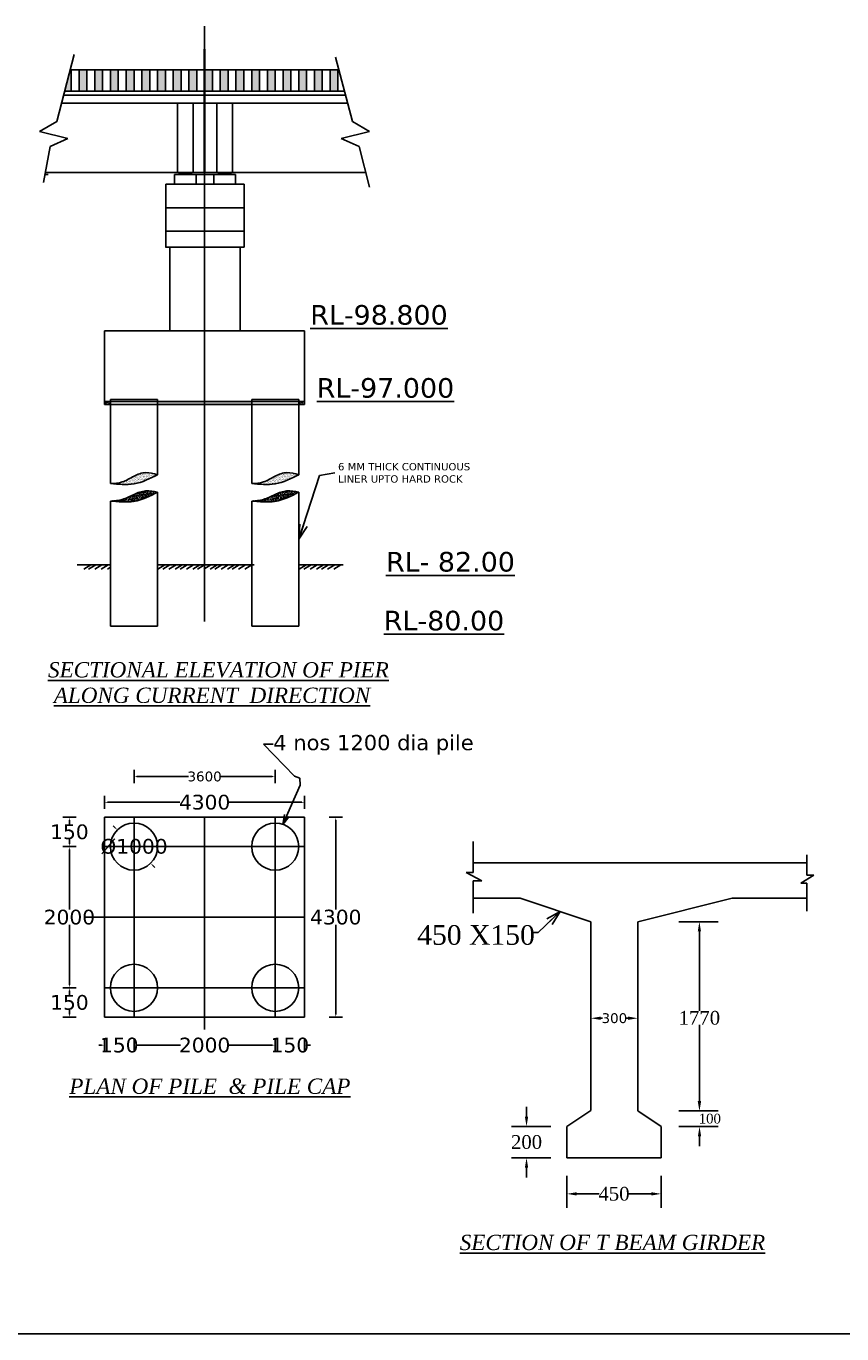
# Model space of a CAD drawing. Header units: millimetres. Extents: x -20950785 to 43207042, y -3207472 to 3168443.
# Tile 18 of 89: x 8053651 to 8095242, y -1027376 to -960685. Entities that reach past the tile are written whole.
import ezdxf

# ---------------------------------------------------------------- set-up
doc = ezdxf.new("R2010")
doc.units = ezdxf.units.MM
doc.header["$LTSCALE"] = 60
doc.header["$MEASUREMENT"] = 0
doc.dimstyles.get("Standard").update_dxf_attribs({"dimtxt": 400, "dimasz": 215, "dimexe": 0.18, "dimexo": 0.0625, "dimgap": 0.09, "dimtad": 0, "dimtih": 1, "dimtoh": 1, "dimdec": 0, "dimzin": 4, "dimdsep": 46, "dimtxsty": 'Standard', "dimblk": 'OPEN90', "dimcen": 0, "dimadec": 0, "dimazin": 1, "dimtfac": 1, "dimtdec": 0, "dimtix": 1, "dimtofl": 0, "dimtmove": 0, "dimatfit": 3, "dimldrblk": 'OPEN30', "dimfxl": 1, "dimtolj": 1, "dimtzin": 0, "dimarcsym": 0})
pattern_1 = [(50, (6934966.96, -1118665.463), (71.7260183, -6.2752135), [7.5, -82.5]), (355, (6934966.96, -1118665.46), (-13.8751334, 75.2192134), [6, -66]), (100.4514445, (6934972.94, -1118665.986), (57.8508847, 68.943999), [6.374019, -70.114211]), (46.1842, (6934966.96, -1118645.46), (106.724133, -16.551928), [11.25, -123.75]), (96.635635, (6934975.86, -1118646.84), (93.466195, 97.41186), [9.561034, -105.171376]), (351.184164, (6934966.96, -1118645.46), (93.466195, 97.41186), [9, -99]), (21, (6934976.96, -1118650.463), (59.6907052, -40.261889), [7.5, -82.5]), (326, (6934976.96, -1118650.46), (24.331533, 72.5150045), [6, -66]), (71.451445, (6934981.936, -1118653.82), (84.0222377, 32.2531153), [6.374019, -70.114211]), (37.5, (6934966.962, -1118665.463), (1.21598553, 33.2893854), [0, -65.2, 0, -67, 0, -66.25]), (7.5, (6934966.962, -1118665.463), (26.3069537, 39.4411712), [0, -38.2, 0, -63.7, 0, -25.25]), (327.5, (6934944.662, -1118665.463), (53.3822436, -2.2554872), [0, -25, 0, -78, 0, -103.5]), (317.5, (6934934.66, -1118665.463), (58.318617, 10.0104982), [0, -32.5, 0, -51.8, 0, -73.5])]

# ---------------------------------------------------------------- blocks, each defined once
blk = doc.blocks.new('*D200')
at = {"color": 0, "linetype": 'Continuous', "lineweight": -2, "transparency": 16777216}
for p, q in [((8055856, -1009728), (8055856, -1009728)), ((8055856, -1009878), (8055856, -1010088)), ((8055856, -1011078), (8055856, -1010869)), ((8055856, -1011228), (8055856, -1011228))]:
    blk.add_line(p, q, dxfattribs=at)
for points in [[(8055831, -1009878), (8055881, -1009878), (8055856, -1009728)], [(8055831, -1011078), (8055881, -1011078), (8055856, -1011228)]]:
    blk.add_solid(points, dxfattribs=at)
at = {"layer": 'Defpoints', "color": 0, "linetype": 'Continuous', "lineweight": -2, "transparency": 16777216}
for p in [(8055856, -1009728), (8055856, -1009728), (8055856, -1011228)]:
    blk.add_point(p, dxfattribs=at)
at = {"color": 0, "linetype": 'Continuous', "transparency": 16777216, "insert": (8055856, -1010478), "char_height": 500, "attachment_point": 5}
blk.add_mtext('\\A1;{\\fVerdana|b0|i0|c0|p34;\\H1.5x;150}', dxfattribs=at)
blk = doc.blocks.new('*D143')
at = {"color": 0, "linetype": 'Continuous', "lineweight": -2, "transparency": 16777216}
for p, q in [((8055856, -1001028), (8055856, -1001028)), ((8055856, -1001178), (8055856, -1001388)), ((8055856, -1002378), (8055856, -1002169)), ((8055856, -1002528), (8055856, -1002528))]:
    blk.add_line(p, q, dxfattribs=at)
for points in [[(8055831, -1001178), (8055881, -1001178), (8055856, -1001028)], [(8055831, -1002378), (8055881, -1002378), (8055856, -1002528)]]:
    blk.add_solid(points, dxfattribs=at)
at = {"layer": 'Defpoints', "color": 0, "linetype": 'Continuous', "lineweight": -2, "transparency": 16777216}
for p in [(8055856, -1001028), (8055856, -1002528), (8055856, -1002528)]:
    blk.add_point(p, dxfattribs=at)
at = {"color": 0, "linetype": 'Continuous', "transparency": 16777216, "insert": (8055856, -1001778), "char_height": 500, "attachment_point": 5}
blk.add_mtext('\\A1;{\\fVerdana|b0|i0|c0|p34;\\H1.5x;150}', dxfattribs=at)
blk = doc.blocks.new('*D144')
at = {"color": 0, "linetype": 'Continuous', "lineweight": -2, "transparency": 16777216}
for p, q in [((8055856, -1002528), (8055855, -1002528)), ((8055856, -1002678), (8055856, -1005738)), ((8055856, -1009578), (8055856, -1006519)), ((8055856, -1009728), (8055855, -1009728))]:
    blk.add_line(p, q, dxfattribs=at)
for points in [[(8055831, -1002678), (8055881, -1002678), (8055856, -1002528)], [(8055831, -1009578), (8055881, -1009578), (8055856, -1009728)]]:
    blk.add_solid(points, dxfattribs=at)
at = {"layer": 'Defpoints', "color": 0, "linetype": 'Continuous', "lineweight": -2, "transparency": 16777216}
for p in [(8055856, -1002528), (8055856, -1009728), (8055856, -1009728)]:
    blk.add_point(p, dxfattribs=at)
at = {"color": 0, "linetype": 'Continuous', "transparency": 16777216, "insert": (8055856, -1006128), "char_height": 500, "attachment_point": 5}
blk.add_mtext('\\A1;{\\fVerdana|b0|i0|c0|p34;\\H1.5x;2000}', dxfattribs=at)
blk = doc.blocks.new('*D145')
at = {"color": 0, "linetype": 'Continuous', "lineweight": -2, "transparency": 16777216}
for p, q in [((8058196, -1001574), (8058090, -1001468)), ((8058302, -1001680), (8058302, -1001680)), ((8059999, -1003377), (8059999, -1003377)), ((8060105, -1003483), (8060211, -1003589))]:
    blk.add_line(p, q, dxfattribs=at)
for points in [[(8058213, -1001556), (8058178, -1001591), (8058302, -1001680)], [(8060123, -1003465), (8060087, -1003501), (8059999, -1003377)]]:
    blk.add_solid(points, dxfattribs=at)
at = {"layer": 'Defpoints', "color": 0, "linetype": 'Continuous', "lineweight": -2, "transparency": 16777216}
for p in [(8058302, -1001680), (8059999, -1003377), (8059999, -1003377)]:
    blk.add_point(p, dxfattribs=at)
at = {"color": 0, "linetype": 'Continuous', "transparency": 16777216, "insert": (8059150, -1002528), "char_height": 500, "attachment_point": 5}
blk.add_mtext('\\A1;{\\fVerdana|b0|i0|c0|p34;\\H1.5x;%%C1000}', dxfattribs=at)
blk = doc.blocks.new('*D201')
at = {"color": 0, "linetype": 'Continuous', "lineweight": -2, "transparency": 16777216}
for p, q in [((8066200, -1012653), (8066050, -1012653)), ((8066350, -1012653), (8066350, -1012653)), ((8067850, -1012653), (8067850, -1012653)), ((8068000, -1012653), (8068150, -1012653))]:
    blk.add_line(p, q, dxfattribs=at)
for points in [[(8066200, -1012628), (8066200, -1012678), (8066350, -1012653)], [(8068000, -1012628), (8068000, -1012678), (8067850, -1012653)]]:
    blk.add_solid(points, dxfattribs=at)
at = {"layer": 'Defpoints', "color": 0, "linetype": 'Continuous', "lineweight": -2, "transparency": 16777216}
for p in [(8066350, -1012653), (8066350, -1012653), (8067850, -1012653)]:
    blk.add_point(p, dxfattribs=at)
at = {"color": 0, "linetype": 'Continuous', "transparency": 16777216, "insert": (8067100, -1012653), "char_height": 500, "attachment_point": 5}
blk.add_mtext('\\A1;{\\fVerdana|b0|i0|c0|p34;\\H1.5x;150}', dxfattribs=at)
blk = doc.blocks.new('*D146')
at = {"color": 0, "linetype": 'Continuous', "lineweight": -2, "transparency": 16777216}
for p, q in [((8057500, -1012653), (8057350, -1012653)), ((8057650, -1012653), (8057650, -1012653)), ((8059150, -1012653), (8059150, -1012653)), ((8059300, -1012653), (8059450, -1012653))]:
    blk.add_line(p, q, dxfattribs=at)
for points in [[(8057500, -1012628), (8057500, -1012678), (8057650, -1012653)], [(8059300, -1012628), (8059300, -1012678), (8059150, -1012653)]]:
    blk.add_solid(points, dxfattribs=at)
at = {"layer": 'Defpoints', "color": 0, "linetype": 'Continuous', "lineweight": -2, "transparency": 16777216}
for p in [(8057650, -1012653), (8059150, -1012653), (8059150, -1012653)]:
    blk.add_point(p, dxfattribs=at)
at = {"color": 0, "linetype": 'Continuous', "transparency": 16777216, "insert": (8058400, -1012653), "char_height": 500, "attachment_point": 5}
blk.add_mtext('\\A1;{\\fVerdana|b0|i0|c0|p34;\\H1.5x;150}', dxfattribs=at)
blk = doc.blocks.new('*D147')
at = {"color": 0, "linetype": 'Continuous', "lineweight": -2, "transparency": 16777216}
for p, q in [((8059150, -1012653), (8059150, -1012653)), ((8059300, -1012653), (8061513, -1012653)), ((8066200, -1012653), (8063987, -1012653)), ((8066350, -1012653), (8066350, -1012653))]:
    blk.add_line(p, q, dxfattribs=at)
for points in [[(8059300, -1012628), (8059300, -1012678), (8059150, -1012653)], [(8066200, -1012628), (8066200, -1012678), (8066350, -1012653)]]:
    blk.add_solid(points, dxfattribs=at)
at = {"layer": 'Defpoints', "color": 0, "linetype": 'Continuous', "lineweight": -2, "transparency": 16777216}
for p in [(8059150, -1012653), (8066350, -1012653), (8066350, -1012653)]:
    blk.add_point(p, dxfattribs=at)
at = {"color": 0, "linetype": 'Continuous', "transparency": 16777216, "insert": (8062750, -1012653), "char_height": 500, "attachment_point": 5}
blk.add_mtext('\\A1;{\\fVerdana|b0|i0|c0|p34;\\H1.5x;2000}', dxfattribs=at)
blk = doc.blocks.new('*D202')
at = {"color": 0, "linetype": 'Continuous', "lineweight": -2, "transparency": 16777216}
for p, q in [((8057650, -1000267), (8057650, -1000267)), ((8057800, -1000267), (8061492, -1000267)), ((8067700, -1000267), (8064009, -1000267)), ((8067850, -1000267), (8067850, -1000267))]:
    blk.add_line(p, q, dxfattribs=at)
for points in [[(8057800, -1000242), (8057800, -1000292), (8057650, -1000267)], [(8067700, -1000242), (8067700, -1000292), (8067850, -1000267)]]:
    blk.add_solid(points, dxfattribs=at)
at = {"layer": 'Defpoints', "color": 0, "linetype": 'Continuous', "lineweight": -2, "transparency": 16777216}
for p in [(8057650, -1000267), (8067850, -1000267), (8067850, -1000267)]:
    blk.add_point(p, dxfattribs=at)
at = {"color": 0, "linetype": 'Continuous', "transparency": 16777216, "insert": (8062750, -1000267), "char_height": 500, "attachment_point": 5}
blk.add_mtext('\\A1;{\\fVerdana|b0|i0|c0|p34;\\H1.5x;4300}', dxfattribs=at)
blk = doc.blocks.new('*D203')
at = {"color": 0, "linetype": 'Continuous', "lineweight": -2, "transparency": 16777216}
for p, q in [((8069439, -1001028), (8069439, -1001028)), ((8069439, -1001178), (8069439, -1005738)), ((8069439, -1011078), (8069439, -1006519)), ((8069439, -1011228), (8069439, -1011228))]:
    blk.add_line(p, q, dxfattribs=at)
for points in [[(8069414, -1001178), (8069464, -1001178), (8069439, -1001028)], [(8069414, -1011078), (8069464, -1011078), (8069439, -1011228)]]:
    blk.add_solid(points, dxfattribs=at)
at = {"layer": 'Defpoints', "color": 0, "linetype": 'Continuous', "lineweight": -2, "transparency": 16777216}
for p in [(8069439, -1001028), (8069439, -1011228), (8069439, -1011228)]:
    blk.add_point(p, dxfattribs=at)
at = {"color": 0, "linetype": 'Continuous', "transparency": 16777216, "insert": (8069439, -1006128), "char_height": 500, "attachment_point": 5}
blk.add_mtext('\\A1;{\\fVerdana|b0|i0|c0|p34;\\H1.5x;4300}', dxfattribs=at)
blk = doc.blocks.new('*D166')
at = {"color": 0, "linetype": 'Continuous', "lineweight": -2, "transparency": 16777216}
for p, q in [((8059150, -998954), (8059150, -998954)), ((8059300, -998954), (8061926, -998954)), ((8066200, -998954), (8063574, -998954)), ((8066350, -998954), (8066350, -998954))]:
    blk.add_line(p, q, dxfattribs=at)
for points in [[(8059300, -998929), (8059300, -998979), (8059150, -998954)], [(8066200, -998929), (8066200, -998979), (8066350, -998954)]]:
    blk.add_solid(points, dxfattribs=at)
at = {"layer": 'Defpoints', "color": 0, "linetype": 'Continuous', "lineweight": -2, "transparency": 16777216}
for p in [(8059150, -998954), (8066350, -998954), (8066350, -998954)]:
    blk.add_point(p, dxfattribs=at)
at = {"color": 0, "linetype": 'Continuous', "transparency": 16777216, "insert": (8062750, -998954), "char_height": 500, "attachment_point": 5}
blk.add_mtext('\\A1;{\\fVerdana|b0|i0|c0|p34;3600}', dxfattribs=at)
blk = doc.blocks.new('*D190')
at = {"color": 0, "linetype": 'ByBlock', "lineweight": -2, "ltscale": 2, "transparency": 16777216}
for p, q in [((8081225, -1020236), (8081225, -1020236)), ((8081725, -1020236), (8082876, -1020236)), ((8085525, -1020236), (8084374, -1020236)), ((8086025, -1020236), (8086025, -1020236))]:
    blk.add_line(p, q, dxfattribs=at)
for points in [[(8081725, -1020153), (8081725, -1020320), (8081225, -1020236)], [(8085525, -1020153), (8085525, -1020320), (8086025, -1020236)]]:
    blk.add_solid(points, dxfattribs=at)
at = {"layer": 'Defpoints', "color": 0, "linetype": 'ByBlock', "lineweight": -2, "ltscale": 2, "transparency": 16777216}
for p in [(8081225, -1020236), (8086025, -1020236), (8086025, -1020236)]:
    blk.add_point(p, dxfattribs=at)
at = {"color": 0, "linetype": 'ByBlock', "lineweight": -2, "ltscale": 2, "transparency": 16777216, "insert": (8083625, -1020236), "char_height": 500, "attachment_point": 5}
blk.add_mtext('\\A1;{\\fTimes New Roman|b0|i0|c0|p18;\\H1.4x;450}', dxfattribs=at)
blk = doc.blocks.new('*D191')
at = {"color": 0, "linetype": 'ByBlock', "lineweight": -2, "ltscale": 2, "transparency": 16777216}
for p, q in [((8079165, -1016296), (8079165, -1015796)), ((8079165, -1016796), (8079165, -1016796)), ((8079165, -1018396), (8079165, -1018396)), ((8079165, -1018896), (8079165, -1019396))]:
    blk.add_line(p, q, dxfattribs=at)
for points in [[(8079082, -1016296), (8079248, -1016296), (8079165, -1016796)], [(8079082, -1018896), (8079248, -1018896), (8079165, -1018396)]]:
    blk.add_solid(points, dxfattribs=at)
at = {"layer": 'Defpoints', "color": 0, "linetype": 'ByBlock', "lineweight": -2, "ltscale": 2, "transparency": 16777216}
for p in [(8079165, -1016796), (8079165, -1016796), (8079165, -1018396)]:
    blk.add_point(p, dxfattribs=at)
at = {"color": 0, "linetype": 'ByBlock', "lineweight": -2, "ltscale": 2, "transparency": 16777216, "insert": (8079165, -1017596), "char_height": 500, "attachment_point": 5}
blk.add_mtext('\\A1;{\\fTimes New Roman|b0|i0|c0|p18;\\H1.4x;\\C256;200}', dxfattribs=at)
blk = doc.blocks.new('*D192')
at = {"color": 0, "linetype": 'ByBlock', "lineweight": -2, "ltscale": 2, "transparency": 16777216}
for p, q in [((8087986, -1015508), (8087986, -1015008)), ((8087986, -1016008), (8087986, -1016008)), ((8087053, -1016796), (8087986, -1016796)), ((8087986, -1017296), (8087986, -1017796))]:
    blk.add_line(p, q, dxfattribs=at)
for points in [[(8087903, -1015508), (8088069, -1015508), (8087986, -1016008)], [(8087903, -1017296), (8088069, -1017296), (8087986, -1016796)]]:
    blk.add_solid(points, dxfattribs=at)
at = {"layer": 'Defpoints', "color": 0, "linetype": 'ByBlock', "lineweight": -2, "ltscale": 2, "transparency": 16777216}
for p in [(8087986, -1016008), (8087986, -1016008), (8087053, -1016796)]:
    blk.add_point(p, dxfattribs=at)
at = {"color": 0, "linetype": 'ByBlock', "lineweight": -2, "ltscale": 2, "transparency": 16777216, "insert": (8087986, -1016402), "char_height": 500, "attachment_point": 5}
blk.add_mtext('\\A1;{\\fTimes New Roman|b0|i0|c0|p18;\\H0.5x;\\C256;           \\H2x;100}', dxfattribs=at)
blk = doc.blocks.new('*D193')
at = {"color": 0, "linetype": 'ByBlock', "lineweight": -2, "ltscale": 2, "transparency": 16777216}
for p, q in [((8087979, -1006356), (8087978, -1006356)), ((8087979, -1006856), (8087979, -1010906)), ((8087979, -1015508), (8087979, -1011621)), ((8087979, -1016008), (8087978, -1016008))]:
    blk.add_line(p, q, dxfattribs=at)
for points in [[(8087895, -1006856), (8088062, -1006856), (8087979, -1006356)], [(8087895, -1015508), (8088062, -1015508), (8087979, -1016008)]]:
    blk.add_solid(points, dxfattribs=at)
at = {"layer": 'Defpoints', "color": 0, "linetype": 'ByBlock', "lineweight": -2, "ltscale": 2, "transparency": 16777216}
for p in [(8087979, -1006356), (8087979, -1006356), (8087979, -1016008)]:
    blk.add_point(p, dxfattribs=at)
at = {"color": 0, "linetype": 'ByBlock', "lineweight": -2, "ltscale": 2, "transparency": 16777216, "insert": (8087979, -1011263), "char_height": 500, "attachment_point": 5}
blk.add_mtext('\\A1;{\\fTimes New Roman|b0|i0|c0|p18;\\H1.4x;\\C256;1770}', dxfattribs=at)
blk = doc.blocks.new('*D211')
at = {"color": 0, "linetype": 'ByBlock', "lineweight": -2, "ltscale": 2, "transparency": 16777216}
for p, q in [((8082443, -1011170), (8082443, -1011280)), ((8082943, -1011280), (8083037, -1011280)), ((8084343, -1011280), (8084248, -1011280)), ((8084843, -1011182), (8084843, -1011280))]:
    blk.add_line(p, q, dxfattribs=at)
for points in [[(8082943, -1011196), (8082943, -1011363), (8082443, -1011280)], [(8084343, -1011196), (8084343, -1011363), (8084843, -1011280)]]:
    blk.add_solid(points, dxfattribs=at)
at = {"layer": 'Defpoints', "color": 0, "linetype": 'ByBlock', "lineweight": -2, "ltscale": 2, "transparency": 16777216}
for p in [(8082443, -1011170), (8084843, -1011182), (8084843, -1011280)]:
    blk.add_point(p, dxfattribs=at)
at = {"color": 0, "linetype": 'ByBlock', "lineweight": -2, "ltscale": 2, "transparency": 16777216, "insert": (8083643, -1011280), "char_height": 500, "attachment_point": 5}
blk.add_mtext('\\A1;{\\fVerdana|b0|i0|c0|p34;300}', dxfattribs=at)

msp = doc.modelspace()

# ---------------------------------------------------------------- hatches: boundary and pattern name
at = {"linetype": 'Continuous'}
h = msp.add_hatch(color=1, dxfattribs=at)
h.dxf.hatch_style = 1
h.paths.add_polyline_path([(8055950.3, -962908.4), (8055893.8, -962908.4), (8055610.1, -963998.4), (8055950.3, -963998.4)])
h = msp.add_hatch(color=1, dxfattribs=at)
h.dxf.hatch_style = 1
h.paths.add_polyline_path([(8056750.3, -962908.4), (8056350.3, -962908.4), (8056350.3, -963998.4), (8056750.3, -963998.4)])
h = msp.add_hatch(color=1, dxfattribs=at)
h.dxf.hatch_style = 1
h.paths.add_polyline_path([(8057550.3, -962908.4), (8057150.3, -962908.4), (8057150.3, -963998.4), (8057550.3, -963998.4)])
h = msp.add_hatch(color=1, dxfattribs=at)
h.dxf.hatch_style = 1
h.paths.add_polyline_path([(8058350.3, -962908.4), (8057950.3, -962908.4), (8057950.3, -963998.4), (8058350.3, -963998.4)])
h = msp.add_hatch(color=1, dxfattribs=at)
h.dxf.hatch_style = 1
h.paths.add_polyline_path([(8058750.3, -963998.4), (8059150.3, -963998.4), (8059150.3, -962908.4), (8058750.3, -962908.4)])
h = msp.add_hatch(color=1, dxfattribs=at)
h.dxf.hatch_style = 1
h.paths.add_polyline_path([(8059550.3, -963998.4), (8059950.3, -963998.4), (8059950.3, -962908.4), (8059550.3, -962908.4)])
h = msp.add_hatch(color=1, dxfattribs=at)
h.dxf.hatch_style = 1
h.paths.add_polyline_path([(8060750.3, -962908.4), (8060350.3, -962908.4), (8060350.3, -963998.4), (8060750.3, -963998.4)])
h = msp.add_hatch(color=1, dxfattribs=at)
h.dxf.hatch_style = 1
h.paths.add_polyline_path([(8061550.3, -962908.4), (8061150.3, -962908.4), (8061150.3, -963998.4), (8061550.3, -963998.4)])
h = msp.add_hatch(color=1, dxfattribs=at)
h.dxf.hatch_style = 1
h.paths.add_polyline_path([(8061950.3, -963998.4), (8062350.3, -963998.4), (8062350.3, -962908.4), (8061950.3, -962908.4)])
h = msp.add_hatch(color=1, dxfattribs=at)
h.dxf.hatch_style = 1
h.paths.add_polyline_path([(8063150.3, -962908.4), (8062770.3, -962908.4), (8062770.3, -963998.4), (8063150.3, -963998.4)])
h = msp.add_hatch(color=1, dxfattribs=at)
h.dxf.hatch_style = 1
h.paths.add_polyline_path([(8063950.3, -962908.4), (8063550.3, -962908.4), (8063550.3, -963998.4), (8063950.3, -963998.4)])
h = msp.add_hatch(color=1, dxfattribs=at)
h.dxf.hatch_style = 1
h.paths.add_polyline_path([(8064350.3, -963998.4), (8064750.3, -963998.4), (8064750.3, -962908.4), (8064350.3, -962908.4)])
h = msp.add_hatch(color=1, dxfattribs=at)
h.dxf.hatch_style = 1
h.paths.add_polyline_path([(8065150.3, -963998.4), (8065550.3, -963998.4), (8065550.3, -962908.4), (8065150.3, -962908.4)])
h = msp.add_hatch(color=1, dxfattribs=at)
h.dxf.hatch_style = 1
h.paths.add_polyline_path([(8066350.3, -962908.4), (8065950.3, -962908.4), (8065950.3, -963998.4), (8066350.3, -963998.4)])
h = msp.add_hatch(color=1, dxfattribs=at)
h.dxf.hatch_style = 1
h.paths.add_polyline_path([(8066750.3, -963998.4), (8067150.3, -963998.4), (8067150.3, -962908.4), (8066750.3, -962908.4)])
h = msp.add_hatch(color=1, dxfattribs=at)
h.dxf.hatch_style = 1
h.paths.add_polyline_path([(8067950.3, -962908.4), (8067550.3, -962908.4), (8067550.3, -963998.4), (8067950.3, -963998.4)])
h = msp.add_hatch(color=1, dxfattribs=at)
h.dxf.hatch_style = 1
h.paths.add_polyline_path([(8068350.3, -963998.4), (8068750.3, -963998.4), (8068750.3, -962908.4), (8068350.3, -962908.4)])
h = msp.add_hatch(color=1, dxfattribs=at)
h.dxf.hatch_style = 1
h.paths.add_polyline_path([(8069150.3, -963998.4), (8069550.3, -963998.4), (8069550.3, -962908.4), (8069150.3, -962908.4)])
h = msp.add_hatch(color=1, dxfattribs=at)
h.dxf.hatch_style = 1
h.paths.add_polyline_path([(8062090.3, -968148.3), (8061770.3, -968148.3), (8061450.3, -968148.3), (8061450.3, -968252.3), (8062090.3, -968252.3)])
h = msp.add_hatch(color=1, dxfattribs=at)
h.dxf.hatch_style = 1
h.paths.add_polyline_path([(8064090.3, -968148.3), (8063770.3, -968148.3), (8063450.3, -968148.3), (8063450.3, -968252.3), (8064090.3, -968252.3)])
h = msp.add_hatch(dxfattribs=at)
h.set_pattern_fill('AR-CONC', color=1, scale=10)
h.set_pattern_definition(pattern_1)
h.paths.add_polyline_path([(8057950.3, -979828.3), (8057650.3, -979828.3), (8057650.3, -979978.3), (8057950.3, -979978.3)])
h = msp.add_hatch(dxfattribs=at)
h.set_pattern_fill('AR-CONC', color=1, scale=10)
h.set_pattern_definition(pattern_1)
h.paths.add_polyline_path([(8062750.3, -979828.3), (8060350.3, -979828.3), (8060350.3, -979978.3), (8062750.3, -979978.3)])
h = msp.add_hatch(dxfattribs=at)
h.set_pattern_fill('AR-CONC', color=1, scale=10)
h.set_pattern_definition(pattern_1)
h.paths.add_polyline_path([(8065150.3, -979828.3), (8062750.3, -979828.3), (8062750.3, -979978.3), (8065150.3, -979978.3)])
h = msp.add_hatch(dxfattribs=at)
h.set_pattern_fill('AR-CONC', color=1, scale=10)
h.set_pattern_definition(pattern_1)
h.paths.add_polyline_path([(8067850.3, -979828.3), (8067550.3, -979828.3), (8067550.3, -979978.3), (8067850.3, -979978.3)])
h = msp.add_hatch(dxfattribs=at)
h.set_pattern_fill('AR-SAND', color=1, scale=50, style=0)
h.set_pattern_definition([(37.5, (6069575.01, -988165.05), (-3.149668, 96.3411885), [0, -76, 0, -85, 0, -81.25]), (7.5, (6069575.01, -988165.05), (88.488835, 141.107303), [0, -41, 0, -68.5, 0, -26.25]), (327.5, (6069513.51, -988165.05), (155.707093, 0.2829527), [0, -25, 0, -90, 0, -117.5]), (317.5, (6069513.51, -988165.05), (150.30633, 43.883778), [0, -12.5, 0, -59, 0, -67.5])])
edge = h.paths.add_edge_path()
edge.add_spline(control_points=[(8060350.3, -983562.3), (8060150.1, -983505.2), (8059744.4, -983389.4), (8059121.9, -983617.1), (8058589, -983978.9), (8058155.9, -984002.7), (8057950.3, -984014)], knot_values=[0, 0, 0, 0, 1219.0056884, 2470.812211, 3810.159111, 5021.6639397, 5021.6639397, 5021.6639397, 5021.6639397], degree=3, periodic=0)
edge.add_spline(control_points=[(8057950.3, -984014), (8058149.6, -984032.4), (8058548, -984069.4), (8059388.9, -984052.9), (8059960.5, -983761.2), (8060350.3, -983562.3)], knot_values=[0, 0, 0, 0, 1203.2541686, 2404.6526738, 4979.9457611, 4979.9457611, 4979.9457611, 4979.9457611], degree=3, periodic=0)
h = msp.add_hatch(dxfattribs=at)
h.set_pattern_fill('AR-SAND', color=1, scale=50, style=0)
h.set_pattern_definition([(37.5, (6076775.01, -988165.05), (-3.149668, 96.3411885), [0, -76, 0, -85, 0, -81.25]), (7.5, (6076775.01, -988165.05), (88.488835, 141.107303), [0, -41, 0, -68.5, 0, -26.25]), (327.5, (6076713.51, -988165.05), (155.707093, 0.2829527), [0, -25, 0, -90, 0, -117.5]), (317.5, (6076713.51, -988165.05), (150.30633, 43.883778), [0, -12.5, 0, -59, 0, -67.5])])
edge = h.paths.add_edge_path()
edge.add_spline(control_points=[(8067550.3, -983562.3), (8067350.1, -983505.2), (8066944.4, -983389.4), (8066321.9, -983617.1), (8065789, -983978.9), (8065355.9, -984002.7), (8065150.3, -984014)], knot_values=[0, 0, 0, 0, 1219.0056884, 2470.812211, 3810.159111, 5021.6639397, 5021.6639397, 5021.6639397, 5021.6639397], degree=3, periodic=0)
edge.add_spline(control_points=[(8065150.3, -984014), (8065349.6, -984032.4), (8065748, -984069.4), (8066588.9, -984052.9), (8067160.5, -983761.2), (8067550.3, -983562.3)], knot_values=[0, 0, 0, 0, 1203.2541686, 2404.6526738, 4979.9457611, 4979.9457611, 4979.9457611, 4979.9457611], degree=3, periodic=0)
h = msp.add_hatch(dxfattribs=at)
h.set_pattern_fill('AR-SAND', color=1, scale=50, style=0)
h.set_pattern_definition([(37.5, (6069575.01, -988320.32), (-3.149668, 96.3411885), [0, -76, 0, -85, 0, -81.25]), (7.5, (6069575.01, -988320.32), (88.488835, 141.107303), [0, -41, 0, -68.5, 0, -26.25]), (327.5, (6069513.51, -988320.32), (155.707093, 0.2829527), [0, -25, 0, -90, 0, -117.5]), (317.5, (6069513.51, -988320.32), (150.30633, 43.883778), [0, -12.5, 0, -59, 0, -67.5])])
edge = h.paths.add_edge_path()
edge.add_spline(control_points=[(8060350.3, -984451.3), (8060149.1, -984411.7), (8059739.4, -984330.9), (8059133.8, -984556.4), (8058577.8, -984858.4), (8058154.3, -984888.5), (8057950.3, -984903)], knot_values=[0, 0, 0, 0, 1206.7902001, 2458.6944567, 3761.7652173, 4973.270046, 4973.270046, 4973.270046, 4973.270046], degree=3, periodic=0)
edge.add_spline(control_points=[(8057950.3, -984903), (8058149.6, -984921.5), (8058548, -984958.4), (8059388.9, -984941.9), (8059960.5, -984650.2), (8060350.3, -984451.3)], knot_values=[0, 0, 0, 0, 1203.2541686, 2404.6526738, 4979.9457611, 4979.9457611, 4979.9457611, 4979.9457611], degree=3, periodic=0)
h = msp.add_hatch(dxfattribs=at)
h.set_pattern_fill('AR-SAND', color=1, scale=50, style=0)
h.set_pattern_definition([(37.5, (6076775.01, -988320.32), (-3.149668, 96.3411885), [0, -76, 0, -85, 0, -81.25]), (7.5, (6076775.01, -988320.32), (88.488835, 141.107303), [0, -41, 0, -68.5, 0, -26.25]), (327.5, (6076713.51, -988320.32), (155.707093, 0.2829527), [0, -25, 0, -90, 0, -117.5]), (317.5, (6076713.51, -988320.32), (150.30633, 43.883778), [0, -12.5, 0, -59, 0, -67.5])])
edge = h.paths.add_edge_path()
edge.add_spline(control_points=[(8067550.3, -984451.3), (8067349.1, -984411.7), (8066939.4, -984330.9), (8066333.8, -984556.4), (8065777.8, -984858.4), (8065354.3, -984888.5), (8065150.3, -984903)], knot_values=[0, 0, 0, 0, 1206.7902001, 2458.6944567, 3761.7652173, 4973.270046, 4973.270046, 4973.270046, 4973.270046], degree=3, periodic=0)
edge.add_spline(control_points=[(8065150.3, -984903), (8065349.6, -984921.5), (8065748, -984958.4), (8066588.9, -984941.9), (8067160.5, -984650.2), (8067550.3, -984451.3)], knot_values=[0, 0, 0, 0, 1203.2541686, 2404.6526738, 4979.9457611, 4979.9457611, 4979.9457611, 4979.9457611], degree=3, periodic=0)

# ---------------------------------------------------------------- linework, layer by layer
at = {"color": 1, "linetype": 'Continuous'}
for p, q in [((8062750.3, -960684.6), (8062750.3, -991042.8)), ((8056097.4, -962126.2), (8055207.9, -965543.5)), ((8062730.3, -961856.4), (8062730.3, -968156.6)), ((8062770.3, -961856.4), (8062770.3, -968156.6)), ((8069432.7, -962273.8), (8070292.6, -965543.5)), ((8055893.8, -962908.4), (8069591.9, -962908.4)), ((8055950.3, -962908.4), (8055950.3, -963998.4)), ((8056350.3, -962908.4), (8056350.3, -963998.4)), ((8056750.3, -962908.4), (8056750.3, -963998.4)), ((8057150.3, -962908.4), (8057150.3, -963998.4)), ((8057550.3, -962908.4), (8057550.3, -963998.4)), ((8057950.3, -962908.4), (8057950.3, -963998.4)), ((8058350.3, -962908.4), (8058350.3, -963998.4)), ((8058750.3, -962908.4), (8058750.3, -963998.4)), ((8059150.3, -962908.4), (8059150.3, -963998.4)), ((8059550.3, -962908.4), (8059550.3, -963998.4)), ((8059950.3, -962908.4), (8059950.3, -963998.4)), ((8060350.3, -962908.4), (8060350.3, -963998.4)), ((8060750.3, -962908.4), (8060750.3, -963998.4)), ((8061150.3, -962908.4), (8061150.3, -963998.4)), ((8061550.3, -962908.4), (8061550.3, -963998.4)), ((8061950.3, -962908.4), (8061950.3, -963998.4)), ((8062350.3, -962908.4), (8062350.3, -963998.4)), ((8062750.3, -962908.4), (8062750.3, -963998.4)), ((8062750.3, -962908.4), (8062750.3, -963998.4)), ((8063150.3, -962908.4), (8063150.3, -963998.4)), ((8063550.3, -962908.4), (8063550.3, -963998.4)), ((8063950.3, -962908.4), (8063950.3, -963998.4)), ((8064350.3, -962908.4), (8064350.3, -963998.4)), ((8064750.3, -962908.4), (8064750.3, -963998.4)), ((8065150.3, -962908.4), (8065150.3, -963998.4)), ((8065550.3, -962908.4), (8065550.3, -963998.4)), ((8065950.3, -962908.4), (8065950.3, -963998.4)), ((8066350.3, -962908.4), (8066350.3, -963998.4)), ((8066750.3, -962908.4), (8066750.3, -963998.4)), ((8067150.3, -962908.4), (8067150.3, -963998.4)), ((8067550.3, -962908.4), (8067550.3, -963998.4)), ((8067950.3, -962908.4), (8067950.3, -963998.4)), ((8068350.3, -962908.4), (8068350.3, -963998.4)), ((8068750.3, -962908.4), (8068750.3, -963998.4)), ((8069150.3, -962908.4), (8069150.3, -963998.4)), ((8069550.3, -962908.4), (8069550.3, -963998.4)), ((8062730.3, -964208.6), (8055555.4, -964208.6)), ((8055610.1, -963998.4), (8069881.8, -963998.4)), ((8069945.1, -964208.6), (8062770.3, -964208.6)), ((8062730.3, -964608.6), (8055451.2, -964608.6)), ((8061370.3, -964660.4), (8061370.3, -968148.3)), ((8062170.3, -964660.4), (8062170.3, -968148.3)), ((8070044, -964608.6), (8062770.3, -964608.6)), ((8063370.3, -964660.4), (8063370.3, -968148.3)), ((8064170.3, -964660.4), (8064170.3, -968148.3)), ((8054337.7, -966056.9), (8055207.9, -965543.5)), ((8071162.9, -966056.9), (8070292.6, -965543.5)), ((8055780.7, -966417.3), (8054337.7, -966056.9)), ((8069719.8, -966417.3), (8071162.9, -966056.9)), ((8054875.1, -966822), (8054529.9, -968664.4)), ((8054875.1, -966822), (8055780.7, -966417.3)), ((8070625.4, -966822), (8069719.8, -966417.3)), ((8070625.4, -966822), (8071163.5, -968889.3)), ((8054607.1, -968252.3), (8054774.5, -968252.3)), ((8054626.6, -968148.3), (8070970.6, -968148.3)), ((8061220.3, -968748.3), (8061220.3, -968252.3)), ((8061220.3, -968252.3), (8064320.3, -968252.3)), ((8061370.3, -968148.3), (8062170.3, -968148.3)), ((8061770.3, -968148.3), (8061450.3, -968148.3)), ((8061450.3, -968148.3), (8061450.3, -968252.3)), ((8061450.3, -968252.3), (8062090.3, -968252.3)), ((8062090.3, -968148.3), (8061770.3, -968148.3)), ((8062090.3, -968252.3), (8062090.3, -968148.3)), ((8062320.3, -968748.3), (8062320.3, -968252.3)), ((8063220.3, -968748.3), (8063220.3, -968252.3)), ((8063370.3, -968148.3), (8064170.3, -968148.3)), ((8063770.3, -968148.3), (8063450.3, -968148.3)), ((8063450.3, -968148.3), (8063450.3, -968252.3)), ((8064090.3, -968148.3), (8063770.3, -968148.3)), ((8064090.3, -968252.3), (8064090.3, -968148.3)), ((8064320.3, -968748.3), (8064320.3, -968252.3)), ((8060770.3, -968748.3), (8060770.3, -971948.3)), ((8060770.3, -968748.3), (8064770.3, -968748.3)), ((8064770.3, -968748.3), (8064770.3, -971948.3)), ((8060770.3, -969948.3), (8064770.3, -969948.3)), ((8060770.3, -971148.3), (8064770.3, -971148.3)), ((8060750.3, -971948.3), (8064770.3, -971948.3)), ((8060970.3, -971948.3), (8060970.3, -976228.3)), ((8064570.3, -971948.3), (8064570.3, -976228.3)), ((8057650.3, -976228.3), (8067850.3, -976228.3)), ((8057650.3, -976228.3), (8057650.3, -979978.3)), ((8067850.3, -976228.3), (8067850.3, -979978.3)), ((8057650.3, -979828.3), (8067850.3, -979828.3)), ((8057650.3, -979978.3), (8067850.3, -979978.3)), ((8057950.3, -979828.3), (8057950.3, -979728.3)), ((8057950.3, -979728.3), (8060350.3, -979728.3)), ((8057950.3, -979828.3), (8057950.3, -984014)), ((8060350.3, -979728.3), (8060350.3, -979828.3)), ((8060350.3, -979828.3), (8060350.3, -983562.3)), ((8065150.3, -979828.3), (8065150.3, -979728.3)), ((8065150.3, -979728.3), (8067550.3, -979728.3)), ((8065150.3, -979828.3), (8065150.3, -984014)), ((8067550.3, -979728.3), (8067550.3, -979828.3)), ((8067550.3, -979828.3), (8067550.3, -983562.3)), ((8057950.3, -984903), (8057950.3, -991283)), ((8060350.3, -984451.3), (8060350.3, -991283)), ((8065150.3, -984903), (8065150.3, -991283)), ((8067550.3, -984451.3), (8067550.3, -991283)), ((8056245.2, -988153.2), (8057950.3, -988153.2)), ((8056950.7, -988153.2), (8056591.6, -988376)), ((8057196.6, -988153.2), (8056837.5, -988376)), ((8057196.6, -988153.2), (8056837.5, -988376)), ((8057950.3, -988153.2), (8056950.7, -988153.2)), ((8057517.1, -988153.2), (8057158.1, -988376)), ((8057837.7, -988153.2), (8057478.6, -988376)), ((8057837.7, -988153.2), (8057478.6, -988376)), ((8057950.3, -988282.3), (8057799.2, -988376)), ((8060350.3, -988153.2), (8065150.3, -988153.2)), ((8060726.5, -988153.2), (8060367.4, -988376)), ((8060972.4, -988153.2), (8060613.3, -988376)), ((8060972.4, -988153.2), (8060613.3, -988376)), ((8061726.1, -988153.2), (8060726.5, -988153.2)), ((8061293, -988153.2), (8060933.9, -988376)), ((8061613.5, -988153.2), (8061254.5, -988376)), ((8061613.5, -988153.2), (8061254.5, -988376)), ((8061613.5, -988153.2), (8061254.5, -988376)), ((8061859.4, -988153.2), (8061500.4, -988376)), ((8061859.4, -988153.2), (8061500.4, -988376)), ((8062613.1, -988153.2), (8061613.5, -988153.2)), ((8062180, -988153.2), (8061820.9, -988376)), ((8062500.5, -988153.2), (8062141.5, -988376)), ((8062500.5, -988153.2), (8062141.5, -988376)), ((8062500.5, -988153.2), (8062141.5, -988376)), ((8062746.4, -988153.2), (8062387.4, -988376)), ((8062746.4, -988153.2), (8062387.4, -988376)), ((8063500.1, -988153.2), (8062500.5, -988153.2)), ((8063067, -988153.2), (8062707.9, -988376)), ((8063387.6, -988153.2), (8063028.5, -988376)), ((8063387.6, -988153.2), (8063028.5, -988376)), ((8063387.6, -988153.2), (8063028.5, -988376)), ((8063633.5, -988153.2), (8063274.4, -988376)), ((8063633.5, -988153.2), (8063274.4, -988376)), ((8064387.2, -988153.2), (8063387.6, -988153.2)), ((8063954, -988153.2), (8063595, -988376)), ((8064274.6, -988153.2), (8063915.5, -988376)), ((8064274.6, -988153.2), (8063915.5, -988376)), ((8064274.6, -988153.2), (8063915.5, -988376)), ((8064520.5, -988153.2), (8064161.4, -988376)), ((8064520.5, -988153.2), (8064161.4, -988376)), ((8065274.2, -988153.2), (8064274.6, -988153.2)), ((8064841.1, -988153.2), (8064482, -988376)), ((8065161.6, -988153.2), (8064802.6, -988376)), ((8065161.6, -988153.2), (8064802.6, -988376)), ((8067550.3, -988153.2), (8069760.1, -988153.2)), ((8067929.5, -988153.2), (8067570.4, -988376)), ((8068175.3, -988153.2), (8067816.3, -988376)), ((8068175.3, -988153.2), (8067816.3, -988376)), ((8068929, -988153.2), (8067929.5, -988153.2)), ((8068495.9, -988153.2), (8068136.9, -988376)), ((8068816.5, -988153.2), (8068457.4, -988376)), ((8068816.5, -988153.2), (8068457.4, -988376)), ((8068816.5, -988153.2), (8068457.4, -988376)), ((8069062.4, -988153.2), (8068703.3, -988376)), ((8069062.4, -988153.2), (8068703.3, -988376)), ((8069816.1, -988153.2), (8068816.5, -988153.2)), ((8069382.9, -988153.2), (8069023.9, -988376)), ((8069703.5, -988153.2), (8069344.5, -988376)), ((8069703.5, -988153.2), (8069344.5, -988376)), ((8057950.3, -991283), (8060350.3, -991283)), ((8065150.3, -991283), (8067550.3, -991283)), ((8059150.3, -998617.4), (8059150.3, -999291.9)), ((8066350.3, -998617.4), (8066350.3, -999291.9)), ((8057650.3, -999929.7), (8057650.3, -1000604.2)), ((8067850.3, -999929.7), (8067850.3, -1000604.2)), ((8056192.8, -1001028.3), (8055518.3, -1001028.3)), ((8057650.3, -1001028.3), (8057650.3, -1011228.3)), ((8057650.3, -1001028.3), (8067850.3, -1001028.3)), ((8059150.3, -1001028.3), (8059150.3, -1011228.3)), ((8062750.3, -1001028.3), (8062750.3, -1011850.9)), ((8066350.3, -1001028.3), (8066350.3, -1011228.3)), ((8067850.3, -1001028.3), (8067850.3, -1011228.3)), ((8069776.1, -1001028.3), (8069101.6, -1001028.3)), ((8056192.8, -1002528.3), (8055518.3, -1002528.3)), ((8057650.3, -1002528.3), (8067850.3, -1002528.3)), ((8056656, -1006128.3), (8067850.3, -1006128.3)), ((8082442.7, -1006356.4), (8082442.7, -1015984.3)), ((8056193, -1009728.3), (8055518.5, -1009728.3)), ((8057650.3, -1009728.3), (8067850.3, -1009728.3)), ((8056193, -1011228.3), (8055518.5, -1011228.3)), ((8057650.3, -1011228.3), (8067850.3, -1011228.3)), ((8069776.1, -1011228.3), (8069101.6, -1011228.3)), ((8057650.3, -1012315.8), (8057650.3, -1012990.3)), ((8059150.3, -1012315.8), (8059150.3, -1012990.3)), ((8066350.3, -1012315.6), (8066350.3, -1012990.1)), ((8067850.3, -1012315.6), (8067850.3, -1012990.1)), ((8081224.8, -1016796.3), (8081224.8, -1018396.3)), ((8086024.8, -1016796.3), (8086024.8, -1018396.3)), ((8083624.8, -1018396.3), (8081224.8, -1018396.3)), ((8086024.8, -1018396.3), (8083624.8, -1018396.3)), ((7967120, -1027375.6), (8138623.7, -1027375.6))]:
    msp.add_line(p, q, dxfattribs=at)
at = {"color": 1, "linetype": 'ByBlock', "lineweight": -2, "ltscale": 2}
for p, q in [((8076449.3, -1002270.9), (8076449.3, -1003851.5)), ((8093459.4, -1003356.4), (8093459.4, -1002946.6)), ((8078842.7, -1003356.4), (8076449.3, -1003356.4)), ((8078842.7, -1003356.4), (8089642.7, -1003356.4)), ((8089642.7, -1003356.4), (8093459.4, -1003356.4)), ((8093459.4, -1003356.4), (8093459.4, -1003981.3)), ((8076449.3, -1003851.5), (8076091.3, -1003851.5)), ((8076091.3, -1003851.5), (8076877.7, -1004268.1)), ((8076449.3, -1004268.1), (8076449.3, -1005156.4)), ((8076877.7, -1004268.1), (8076449.3, -1004268.1)), ((8093817.4, -1003981.3), (8093156.2, -1004397.9)), ((8093459.4, -1003981.3), (8093817.4, -1003981.3)), ((8093156.2, -1004397.9), (8093459.4, -1004397.9)), ((8093459.4, -1004397.9), (8093459.4, -1005156.4)), ((8076449.3, -1005156.4), (8076449.3, -1005920.4)), ((8089642.7, -1005156.4), (8093459.4, -1005156.4)), ((8093459.4, -1005156.4), (8093459.4, -1005815.9)), ((8084842.7, -1016008.2), (8084842.7, -1006356.4)), ((8086924.7, -1006356.4), (8088939, -1006356.4)), ((8081224.8, -1016796.3), (8082442.7, -1015984.3)), ((8086024.8, -1016796.3), (8084842.7, -1016008.2)), ((8086924.7, -1016008.2), (8088939, -1016008.2)), ((8078391.3, -1016796.3), (8080405.7, -1016796.3)), ((8086924.9, -1016796.3), (8088939.2, -1016796.3)), ((8078391.3, -1018396.3), (8080405.7, -1018396.3)), ((8081224.8, -1019316.4), (8081224.8, -1020942.2)), ((8086024.8, -1019316.4), (8086024.8, -1020942.2))]:
    msp.add_line(p, q, dxfattribs=at)
at = {"color": 1, "linetype": 'Continuous'}
for points in [[(8076449.3, -1005156.4), (8078842.7, -1005156.4), (8082442.7, -1006356.4)], [(8084842.7, -1006356.4), (8089642.7, -1005156.4)]]:
    msp.add_lwpolyline(points, dxfattribs=at)
for centre in [(8059150.3, -1002528.3), (8066350.3, -1002528.3), (8059150.3, -1009728.3), (8066350.3, -1009728.3)]:
    msp.add_circle(centre, 1200, dxfattribs=at)
for points in [[(8057950.3, -984014), (8058550.3, -983930.7), (8059150.3, -983633.2), (8059750.3, -983455.1), (8060350.3, -983562.3)], [(8057950.3, -984014), (8058550.3, -984058.2), (8059150.3, -984029.2), (8060350.3, -983562.3)], [(8065150.3, -984014), (8065750.3, -983930.7), (8066350.3, -983633.2), (8066950.3, -983455.1), (8067550.3, -983562.3)], [(8065150.3, -984014), (8065750.3, -984058.2), (8066350.3, -984029.2), (8067550.3, -983562.3)], [(8057950.3, -984903), (8058550.3, -984819.7), (8059150.3, -984565.7), (8059750.3, -984387.4), (8060350.3, -984451.3)], [(8057950.3, -984903), (8058550.3, -984947.2), (8059150.3, -984918.2), (8060350.3, -984451.3)], [(8065150.3, -984903), (8065750.3, -984819.7), (8066350.3, -984565.7), (8066950.3, -984387.4), (8067550.3, -984451.3)], [(8065150.3, -984903), (8065750.3, -984947.2), (8066350.3, -984918.2), (8067550.3, -984451.3)]]:
    msp.add_spline(points, degree=3, dxfattribs=at)

# ---------------------------------------------------------------- texts
at = {"color": 1, "linetype": 'Continuous', "attachment_point": 1}
for s, insert, char_height, width in [('{\\fVerdana|b0|i0|c0|p34;\\LRL-98.800}', (8068134.3, -974908.1), 1000, 10878.001), ('{\\fVerdana|b0|i0|c0|p34;\\LRL-97.000}', (8068465.1, -978632.8), 1000, 10878.001), ('{\\fVerdana|b0|i0|c0|p34;\\LRL- 82.00}', (8071997.1, -987499.1), 1000, 10878.001), ('{\\fVerdana|b0|i0|c0|p34;\\LRL-80.00}', (8071887.5, -990499.1), 1000, 10878.001), ('{\\fTimes New Roman|b0|i1|c0|p18;\\LPLAN OF PILE  & PILE CAP \\l   }                    ', (8055852.8, -1014357.2), 780, 19383.785), ('{\\fTimes New Roman|b0|i1|c0|p18;\\LSECTION OF T BEAM GIRDER\\l   }                    ', (8075757.9, -1022323.6), 780, 19383.785)]:
    msp.add_mtext(s, dxfattribs=dict(at, insert=insert, char_height=char_height, width=width))
at = {"color": 1, "linetype": 'Continuous'}
for s, insert, char_height, attachment_point in [('{\\fVerdana|b0|i0|c0|p34; 6 MM THICK CONTINUOUS \\P LINER UPTO HARD ROCK}', (8069389.5, -983467.4), 375, 4), ('{\\fTimes New Roman|b0|i1|c0|p18;\\LSECTIONAL ELEVATION OF PIER \\P ALONG CURRENT  DIRECTION  }                       ', (8054764.9, -993119.5), 780, 1), ('{\\fVerdana|b0|i0|c0|p34;4 nos 1200 dia pile}', (8066253.2, -997331.5), 780, 4), ('{\\fVerdana|b0|i0|c0|p34; \\fTimes New Roman|b0|i0|c0|p18;\\H2x;450 X150}', (8073371.7, -1007040.6), 500, 4)]:
    msp.add_mtext(s, dxfattribs=dict(at, insert=insert, char_height=char_height, attachment_point=attachment_point))

# ---------------------------------------------------------------- dimensions: what is measured, and where the dimension line sits
dim = msp.add_linear_dim(base=(8066350.3, -998954.4), p1=(8059150.3, -998954.4), p2=(8066350.3, -998954.4), text='{\\fVerdana|b0|i0|c0|p34;3600}', dimstyle='Standard', override={"dimtxt": 500, "dimasz": 150, "dimfxl": 300}, dxfattribs=at)
dim.commit()
dim.dimension.update_dxf_attribs({"geometry": '*D166', "text_midpoint": (8062750.3, -998954.4), "dimtype": 160})
dim = msp.add_linear_dim(base=(8067850.3, -1000267), p1=(8057650.3, -1000267), p2=(8067850.3, -1000267), text='{\\fVerdana|b0|i0|c0|p34;\\H1.5x;4300}', dimstyle='Standard', override={"dimtxt": 500, "dimasz": 150, "dimfxl": 300}, dxfattribs=at)
dim.commit()
dim.dimension.update_dxf_attribs({"geometry": '*D202', "text_midpoint": (8062750.3, -1000267)})
for base, p1, p2, angle, text, picture, middle in [((8055855.6, -1002528.3), (8055855.6, -1001028.3), (8055855.6, -1002528.3), 90, '{\\fVerdana|b0|i0|c0|p34;\\H1.5x;150}', '*D143', (8055855.6, -1001778.3)), ((8069438.8, -1011228.3), (8069438.8, -1001028.3), (8069438.8, -1011228.3), 90, '{\\fVerdana|b0|i0|c0|p34;\\H1.5x;4300}', '*D203', (8069438.8, -1006128.3)), ((8059998.8, -1003376.8), (8058301.7, -1001679.8), (8059998.8, -1003376.8), 315, '{\\fVerdana|b0|i0|c0|p34;\\H1.5x;%%C1000}', '*D145', (8059150.3, -1002528.3)), ((8055855.6, -1009728.3), (8055855.7, -1002528.3), (8055855.7, -1009728.3), 90, '{\\fVerdana|b0|i0|c0|p34;\\H1.5x;2000}', '*D144', (8055855.6, -1006128.3)), ((8055855.7, -1009728.3), (8055855.7, -1011228.3), (8055855.7, -1009728.3), 90, '{\\fVerdana|b0|i0|c0|p34;\\H1.5x;150}', '*D200', (8055855.7, -1010478.3)), ((8059150.3, -1012653), (8057650.3, -1012653), (8059150.3, -1012653), 180, '{\\fVerdana|b0|i0|c0|p34;\\H1.5x;150}', '*D146', (8058400.3, -1012653)), ((8066350.3, -1012653), (8059150.3, -1012652.9), (8066350.3, -1012652.9), 180, '{\\fVerdana|b0|i0|c0|p34;\\H1.5x;2000}', '*D147', (8062750.3, -1012653)), ((8066350.3, -1012652.9), (8067850.3, -1012652.9), (8066350.3, -1012652.9), 180, '{\\fVerdana|b0|i0|c0|p34;\\H1.5x;150}', '*D201', (8067100.3, -1012652.9))]:
    dim = msp.add_linear_dim(base=base, p1=p1, p2=p2, angle=angle, text=text, dimstyle='Standard', override={"dimtxt": 500, "dimasz": 150, "dimfxl": 300}, dxfattribs=at)
    dim.commit()
    dim.dimension.update_dxf_attribs({"geometry": picture, "text_midpoint": middle})
at = {"color": 1, "linetype": 'ByBlock', "lineweight": -2, "ltscale": 2}
for base, p1, p2, text, picture, middle in [((8087978.6, -1006356.4), (8087978.6, -1016008.2), (8087978.6, -1006356.4), '{\\fTimes New Roman|b0|i0|c0|p18;\\H1.4x;\\C256;1770}', '*D193', (8087978.6, -1011263.4)), ((8087986, -1016008.2), (8087052.6, -1016796.3), (8087986, -1016008.2), '{\\fTimes New Roman|b0|i0|c0|p18;\\H0.5x;\\C256;           \\H2x;100}', '*D192', (8087986, -1016402.2))]:
    dim = msp.add_linear_dim(base=base, p1=p1, p2=p2, angle=90, text=text, dimstyle='Standard', override={"dimtxt": 500, "dimasz": 500, "dimfxl": 300}, dxfattribs=at)
    dim.commit()
    dim.dimension.update_dxf_attribs({"geometry": picture, "text_midpoint": middle, "dimtype": 160})
for base, p1, p2, text, picture, middle in [((8084842.7, -1011279.6), (8082442.7, -1011170.4), (8084842.7, -1011182.3), '{\\fVerdana|b0|i0|c0|p34;300}', '*D211', (8083642.7, -1011279.6)), ((8086024.8, -1020236.4), (8081224.8, -1020236.4), (8086024.8, -1020236.4), '{\\fTimes New Roman|b0|i0|c0|p18;\\H1.4x;450}', '*D190', (8083624.8, -1020236.4))]:
    dim = msp.add_linear_dim(base=base, p1=p1, p2=p2, text=text, dimstyle='Standard', override={"dimtxt": 500, "dimasz": 500, "dimfxl": 300}, dxfattribs=at)
    dim.commit()
    dim.dimension.update_dxf_attribs({"geometry": picture, "text_midpoint": middle})
dim = msp.add_linear_dim(base=(8079164.9, -1016796.3), p1=(8079164.9, -1018396.3), p2=(8079164.9, -1016796.3), angle=90, text='{\\fTimes New Roman|b0|i0|c0|p18;\\H1.4x;\\C256;200}', dimstyle='Standard', override={"dimtxt": 500, "dimasz": 500, "dimfxl": 300}, dxfattribs=at)
dim.commit()
dim.dimension.update_dxf_attribs({"geometry": '*D191', "text_midpoint": (8079164.9, -1017596.3)})

# ---------------------------------------------------------------- leaders
at = {"color": 1, "linetype": 'Continuous'}
for points in [[(8067559.8, -986854), (8068610, -983606.9), (8069389.5, -983467.4)], [(8080884.2, -1005836.9), (8079758.1, -1006900.8), (8079511.8, -1006900.8)]]:
    msp.add_leader(points, dimstyle='Standard', override={"dimtxt": 500, "dimasz": 750, "dimfxl": 300}, dxfattribs=at)
at = {"color": 1, "linetype": 'Continuous', "annotation_type": 0, "has_hookline": 1, "hookline_direction": 0, "text_width": 10218.6}
msp.add_leader([(8066742.8, -1001394.3), (8067624.5, -999390.9), (8067610.5, -999029.4), (8067333, -998930.4), (8065753.1, -997302.2), (8066253.1, -997302.2)], dimstyle='Standard', override={"dimtxt": 300, "dimasz": 500, "dimfxl": 300}, dxfattribs=at)

doc.saveas('drawing.dxf')
